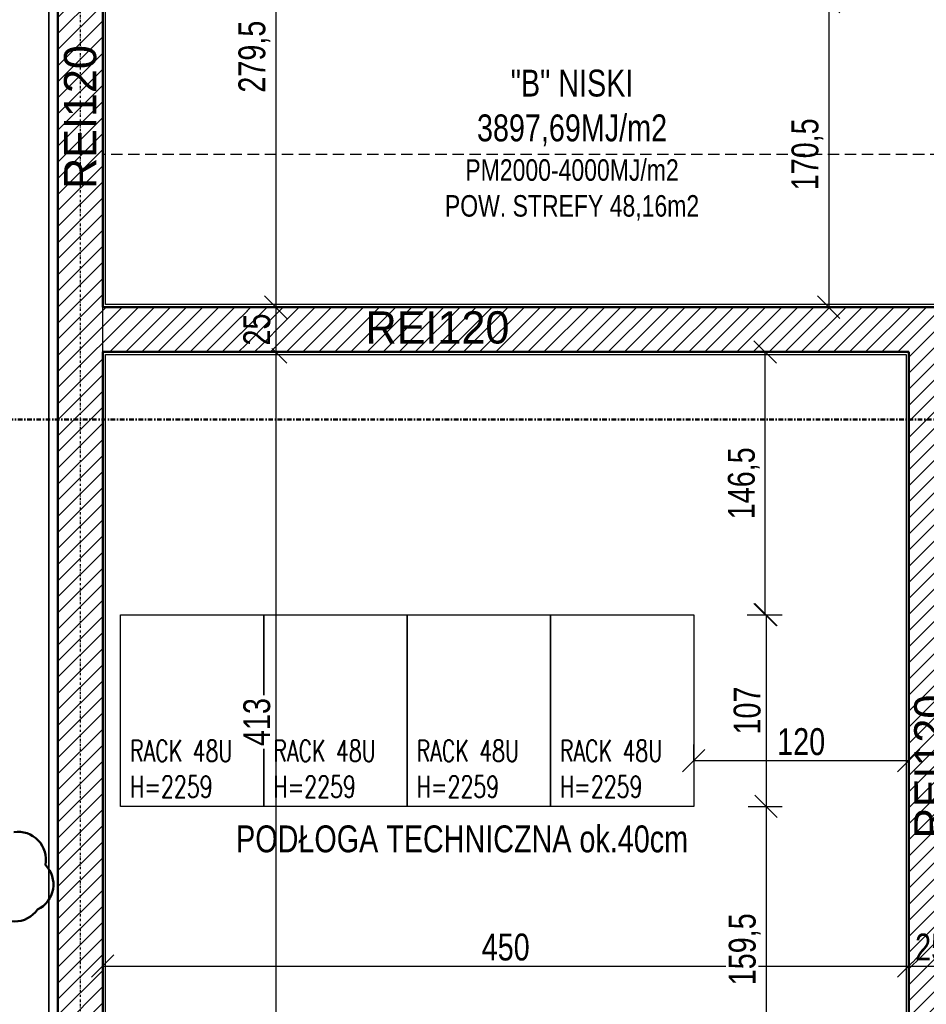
# Model space of a CAD drawing. Header units: centimetres. Extents: x 0 to 55409, y -2708 to 14680.
# Tile 64 of 215: x 31763 to 32269, y 5074 to 5623. Entities that reach past the tile are written whole.
import ezdxf
from ezdxf.enums import TextEntityAlignment as Align

# ---------------------------------------------------------------- set-up
doc = ezdxf.new("R2010")
doc.units = ezdxf.units.CM
doc.header["$LTSCALE"] = 0.01
doc.linetypes.add('DASHDOT', pattern=[25.4, 12.7, -6.35, 0, -6.35])
doc.linetypes.add('DASHED2', pattern=[9.525, 6.35, -3.175])
for name, color, linetype in [('A-Elewacje_wypełnienia', 7, 'Continuous'), ('A-OPISY', 70, 'Continuous'), ('A-Wyposażenie-G', 12, 'Continuous'), ('A_drzwi opis istniejące', 161, 'Continuous'), ('A_Ściany istniejące', 9, 'Continuous'), ('CKIZOLACJE', 2, 'Continuous'), ('CKSCIANY_POD', 7, 'Continuous'), ('CKSIATKA', 7, 'DASHDOT'), ('CKWYMIAR', 3, 'Continuous'), ('p.poz.', 240, 'Continuous'), ('PODKŁAD STAN ISTNIEJĄCY', 7, 'Continuous')]:
    doc.layers.add(name, color=color, linetype=linetype)
doc.layers.add('CKPOM_POWIERZ', color=1, linetype='Continuous', plot=False)
for name, color, linetype, lineweight in [('CKPRZEKROJ_OZN', 4, 'DASHDOT', 50), ('CKREWIZJA', 1, 'Continuous', 50), ('CKSCIANY_PRZEKR', 6, 'Continuous', 50)]:
    doc.layers.add(name, color=color, linetype=linetype, lineweight=lineweight)
doc.styles.add('RomanS', font='romans.shx', dxfattribs={"width": 0.8})
doc.styles.add('SIMPLEX', font='simplex.shx', dxfattribs={"width": 0.7, "height": 17})
doc.styles.get("Standard").update_dxf_attribs({"font": 'ic-simplex.shx', "width": 0.8})
doc.styles.add('WS_ARIAL', font='ReemKufi-Regular.ttf', dxfattribs={"height": 12})
doc.dimstyles.new('Kopia2 CADKON cm', dxfattribs={"dimscale": 5, "dimtxt": 3, "dimasz": 2.5, "dimexe": 1.8, "dimexo": 5, "dimgap": 0.6, "dimtad": 1, "dimrnd": 0.5, "dimtxsty": 'Standard', "dimblk1": 'OBLIQUE', "dimblk2": 'OBLIQUE', "dimsah": 1, "dimcen": 2.5, "dimadec": 1, "dimazin": 2, "dimtfac": 1, "dimtix": 1, "dimtmove": 2, "dimatfit": 3, "dimldrblk": 'OPEN30', "dimfxl": 2, "dimfxlon": 1, "dimtfill": 1, "dimtolj": 1, "dimarcsym": 0})

# ---------------------------------------------------------------- blocks, each defined once
blk = doc.blocks.new('A$7E87CE86256')
at = {"lineweight": -3}
blk.add_lwpolyline([(0, 107), (80, 107), (80, 0), (0, 0)], close=True, dxfattribs=at)
at = {"insert": (5.3, 37.05), "char_height": 12, "width": 85.1463, "attachment_point": 1, "style": 'RomanS'}
blk.add_mtext('{\\W0.7;RACK 48U\\PH=2259}', dxfattribs=at)
blk = doc.blocks.new('_OBLIQUE')
at = {"color": 0, "linetype": 'ByBlock'}
blk.add_line((-0.5, -0.5), (0.5, 0.5), dxfattribs=at)
blk = doc.blocks.new('*D311')
at = {"layer": 'CKWYMIAR', "color": 0, "lineweight": -2}
for p, q in [((32169.1, 5438.1), (32188.1, 5438.1)), ((32179.1, 5291.51), (32179.1, 5438.1)), ((32169.1, 5291.51), (32188.1, 5291.51))]:
    blk.add_line(p, q, dxfattribs=at)
at = {"layer": 'CKWYMIAR', "color": 0, "lineweight": -2, "xscale": 12.5, "yscale": 12.5, "zscale": 12.5}
for p, rotation in [((32179.1, 5438.1), 90), ((32179.1, 5291.51), 270)]:
    blk.add_blockref('_OBLIQUE', p, dxfattribs=dict(at, rotation=rotation))
at = {"layer": 'CKWYMIAR', "color": 0, "lineweight": -3, "insert": (32167.17, 5364.81), "char_height": 15, "attachment_point": 5, "rotation": 90, "bg_fill": 3, "box_fill_scale": 1.1, "bg_fill_color": 256, "bg_fill_true_color": 13158600, "bg_fill_transparency": 0}
blk.add_mtext('\\A1;146,5', dxfattribs=at)
blk = doc.blocks.new('_Open30')
at = {"color": 0, "linetype": 'ByBlock', "lineweight": -2}
for p, q in [((-1, 0.268), (0, 0)), ((0, 0), (-1, -0.268)), ((0, 0), (-1, 0))]:
    blk.add_line(p, q, dxfattribs=at)
blk = doc.blocks.new('*D312')
at = {"layer": 'CKWYMIAR', "color": 0, "lineweight": -2}
for p, q in [((32169.6, 5291.51), (32188.6, 5291.51)), ((32179.6, 5291.51), (32179.6, 5184.51)), ((32169.6, 5184.51), (32188.6, 5184.51))]:
    blk.add_line(p, q, dxfattribs=at)
at = {"layer": 'CKWYMIAR', "color": 0, "lineweight": -2, "xscale": 12.5, "yscale": 12.5, "zscale": 12.5}
for p, rotation in [((32179.6, 5291.51), 90), ((32179.6, 5184.51), 270)]:
    blk.add_blockref('_OBLIQUE', p, dxfattribs=dict(at, rotation=rotation))
at = {"layer": 'CKWYMIAR', "color": 0, "lineweight": -3, "insert": (32169.1, 5238.01), "char_height": 15, "attachment_point": 5, "rotation": 90, "bg_fill": 3, "box_fill_scale": 1.1, "bg_fill_color": 256, "bg_fill_true_color": 13158600, "bg_fill_transparency": 0}
blk.add_mtext('\\A1;107', dxfattribs=at)
blk = doc.blocks.new('*D313')
at = {"layer": 'CKWYMIAR', "color": 0, "lineweight": -2}
for p, q in [((32139.19, 5209.51), (32139.19, 5219.07)), ((32259.24, 5209.51), (32259.24, 5219.07)), ((32139.19, 5210.07), (32259.24, 5210.07))]:
    blk.add_line(p, q, dxfattribs=at)
at = {"layer": 'CKWYMIAR', "color": 0, "lineweight": -2, "xscale": 12.5, "yscale": 12.5, "zscale": 12.5, "rotation": 180}
blk.add_blockref('_OBLIQUE', (32139.19, 5210.07), dxfattribs=at)
at = {"layer": 'CKWYMIAR', "color": 0, "lineweight": -2, "xscale": 12.5, "yscale": 12.5, "zscale": 12.5}
blk.add_blockref('_OBLIQUE', (32259.24, 5210.07), dxfattribs=at)
at = {"layer": 'CKWYMIAR', "color": 0, "lineweight": -3, "insert": (32199.22, 5220.57), "char_height": 15, "attachment_point": 5, "bg_fill": 3, "box_fill_scale": 1.1, "bg_fill_color": 256, "bg_fill_true_color": 13158600, "bg_fill_transparency": 0}
blk.add_mtext('\\A1;120', dxfattribs=at)
blk = doc.blocks.new('*D315')
at = {"layer": 'CKWYMIAR', "color": 0, "lineweight": -2}
for p, q in [((32224.62, 5633.6), (32205.62, 5633.6)), ((32214.62, 5633.6), (32214.62, 5463.1)), ((32224.62, 5463.1), (32205.62, 5463.1))]:
    blk.add_line(p, q, dxfattribs=at)
at = {"layer": 'CKWYMIAR', "color": 0, "lineweight": -2, "xscale": 12.5, "yscale": 12.5, "zscale": 12.5}
for p, rotation in [((32214.62, 5633.6), 90), ((32214.62, 5463.1), 270)]:
    blk.add_blockref('_OBLIQUE', p, dxfattribs=dict(at, rotation=rotation))
at = {"layer": 'CKWYMIAR', "color": 0, "lineweight": -3, "insert": (32202.7, 5548.35), "char_height": 15, "attachment_point": 5, "rotation": 90, "bg_fill": 3, "box_fill_scale": 1.1, "bg_fill_color": 256, "bg_fill_true_color": 13158600, "bg_fill_transparency": 0}
blk.add_mtext('\\A1;170,5', dxfattribs=at)
blk = doc.blocks.new('*D316')
at = {"layer": 'CKWYMIAR', "color": 0, "lineweight": -2}
for p, q in [((31895.83, 5742.6), (31914.83, 5742.6)), ((31905.83, 5742.6), (31905.83, 5463.1)), ((31895.83, 5463.1), (31914.83, 5463.1))]:
    blk.add_line(p, q, dxfattribs=at)
at = {"layer": 'CKWYMIAR', "color": 0, "lineweight": -2, "xscale": 12.5, "yscale": 12.5, "zscale": 12.5}
for p, rotation in [((31905.83, 5742.6), 90), ((31905.83, 5463.1), 270)]:
    blk.add_blockref('_OBLIQUE', p, dxfattribs=dict(at, rotation=rotation))
at = {"layer": 'CKWYMIAR', "color": 0, "lineweight": -3, "insert": (31893.9, 5602.85), "char_height": 15, "attachment_point": 5, "rotation": 90, "bg_fill": 3, "box_fill_scale": 1.1, "bg_fill_color": 256, "bg_fill_true_color": 13158600, "bg_fill_transparency": 0}
blk.add_mtext('\\A1;279,5', dxfattribs=at)
blk = doc.blocks.new('*D317')
at = {"layer": 'CKWYMIAR', "color": 0, "lineweight": -2}
for p, q in [((31895.83, 5463.1), (31914.83, 5463.1)), ((31905.83, 5463.1), (31905.83, 5438.1)), ((31930.83, 5438.1), (31914.83, 5438.1))]:
    blk.add_line(p, q, dxfattribs=at)
at = {"layer": 'CKWYMIAR', "color": 0, "lineweight": -2, "xscale": 12.5, "yscale": 12.5, "zscale": 12.5}
for p, rotation in [((31905.83, 5463.1), 270), ((31905.83, 5438.1), 90)]:
    blk.add_blockref('_OBLIQUE', p, dxfattribs=dict(at, rotation=rotation))
at = {"layer": 'CKWYMIAR', "color": 0, "lineweight": -3, "insert": (31895.33, 5450.6), "char_height": 15, "attachment_point": 5, "rotation": 90, "bg_fill": 3, "box_fill_scale": 1.1, "bg_fill_color": 256, "bg_fill_true_color": 13158600, "bg_fill_transparency": 0}
blk.add_mtext('\\A1;25', dxfattribs=at)
blk = doc.blocks.new('*D318')
at = {"layer": 'CKWYMIAR', "color": 0, "lineweight": -2}
for p, q in [((31880.83, 5438.1), (31896.83, 5438.1)), ((31905.83, 5438.1), (31905.83, 5025.1)), ((31880.83, 5025.1), (31896.83, 5025.1))]:
    blk.add_line(p, q, dxfattribs=at)
at = {"layer": 'CKWYMIAR', "color": 0, "lineweight": -2, "xscale": 12.5, "yscale": 12.5, "zscale": 12.5}
for p, rotation in [((31905.83, 5438.1), 90), ((31905.83, 5025.1), 270)]:
    blk.add_blockref('_OBLIQUE', p, dxfattribs=dict(at, rotation=rotation))
at = {"layer": 'CKWYMIAR', "color": 0, "lineweight": -3, "insert": (31895.33, 5231.6), "char_height": 15, "attachment_point": 5, "rotation": 90, "bg_fill": 3, "box_fill_scale": 1.1, "bg_fill_color": 256, "bg_fill_true_color": 13158600, "bg_fill_transparency": 0}
blk.add_mtext('\\A1;413', dxfattribs=at)
blk = doc.blocks.new('*D323')
at = {"layer": 'CKWYMIAR', "color": 0, "lineweight": -2}
for p, q in [((31809.24, 5095.47), (32259.24, 5095.47)), ((31809.24, 5083.22), (31809.24, 5086.47)), ((32259.24, 5083.22), (32259.24, 5086.47))]:
    blk.add_line(p, q, dxfattribs=at)
at = {"layer": 'CKWYMIAR', "color": 0, "lineweight": -2, "xscale": 12.5, "yscale": 12.5, "zscale": 12.5, "rotation": 180}
blk.add_blockref('_OBLIQUE', (31809.24, 5095.47), dxfattribs=at)
at = {"layer": 'CKWYMIAR', "color": 0, "lineweight": -2, "xscale": 12.5, "yscale": 12.5, "zscale": 12.5}
blk.add_blockref('_OBLIQUE', (32259.24, 5095.47), dxfattribs=at)
at = {"layer": 'CKWYMIAR', "color": 0, "lineweight": -3, "insert": (32034.24, 5105.97), "char_height": 15, "attachment_point": 5, "bg_fill": 3, "box_fill_scale": 1.1, "bg_fill_color": 256, "bg_fill_true_color": 13158600, "bg_fill_transparency": 0}
blk.add_mtext('\\A1;450', dxfattribs=at)
blk = doc.blocks.new('*D324')
at = {"layer": 'CKWYMIAR', "color": 0, "lineweight": -2}
for p, q in [((32284.24, 5105.47), (32284.24, 5086.47)), ((32259.24, 5095.47), (32284.24, 5095.47)), ((32259.24, 5083.22), (32259.24, 5086.47))]:
    blk.add_line(p, q, dxfattribs=at)
at = {"layer": 'CKWYMIAR', "color": 0, "lineweight": -2, "xscale": 12.5, "yscale": 12.5, "zscale": 12.5}
blk.add_blockref('_OBLIQUE', (32259.24, 5095.47), dxfattribs=at)
at = {"layer": 'CKWYMIAR', "color": 0, "lineweight": -2, "xscale": 12.5, "yscale": 12.5, "zscale": 12.5, "rotation": 180}
blk.add_blockref('_OBLIQUE', (32284.24, 5095.47), dxfattribs=at)
at = {"layer": 'CKWYMIAR', "color": 0, "lineweight": -3, "insert": (32271.74, 5105.97), "char_height": 15, "attachment_point": 5, "bg_fill": 3, "box_fill_scale": 1.1, "bg_fill_color": 256, "bg_fill_true_color": 13158600, "bg_fill_transparency": 0}
blk.add_mtext('\\A1;25', dxfattribs=at)
blk = doc.blocks.new('A$7E8718815272C8')
at = {"layer": 'A_Ściany istniejące'}
blk.add_lwpolyline([(2225, -864), (2225, 10)], dxfattribs=at)
at = {"layer": 'CKPRZEKROJ_OZN', "ltscale": 20}
blk.add_line((3391.19, -362.2), (-203.22, -362.2), dxfattribs=at)
at = {"layer": 'A_drzwi opis istniejące', "style": 'SIMPLEX', "width": 0.8}
for tag, p in [('230', (1043.61, -607.59)), ('200', (1068.26, -607.78)), ('90', (1803.7, -1338.09)), ('200', (1828.36, -1338.28))]:
    blk.add_attdef(tag, text='', height=16, rotation=90, dxfattribs=at).set_placement(p, align=Align.CENTER)
for tag, p in [('80', (1900.82, -1184.7)), ('200', (1900.63, -1209.35))]:
    blk.add_attdef(tag, text='', height=16, dxfattribs=at).set_placement(p, align=Align.CENTER)
blk = doc.blocks.new('A$7E8A383135198')
at = {"layer": 'CKSIATKA', "ltscale": 10}
blk.add_line((2257.5, 268.18), (2257.5, -1847.53), dxfattribs=at)
blk = doc.blocks.new('*D513')
at = {"layer": 'CKWYMIAR', "color": 0, "lineweight": -2}
for p, q in [((32169.6, 5184.51), (32188.6, 5184.51)), ((32179.6, 5184.51), (32179.6, 5025.1)), ((32169.6, 5025.1), (32188.6, 5025.1))]:
    blk.add_line(p, q, dxfattribs=at)
at = {"layer": 'CKWYMIAR', "color": 0, "lineweight": -2, "xscale": 12.5, "yscale": 12.5, "zscale": 12.5}
for p, rotation in [((32179.6, 5184.51), 90), ((32179.6, 5025.1), 270)]:
    blk.add_blockref('_OBLIQUE', p, dxfattribs=dict(at, rotation=rotation))
at = {"layer": 'CKWYMIAR', "color": 0, "lineweight": -3, "insert": (32167.67, 5104.81), "char_height": 15, "attachment_point": 5, "rotation": 90, "bg_fill": 3, "box_fill_scale": 1.1, "bg_fill_color": 256, "bg_fill_true_color": 13158600, "bg_fill_transparency": 0}
blk.add_mtext('\\A1;159,5', dxfattribs=at)

msp = doc.modelspace()

# ---------------------------------------------------------------- linework, layer by layer
at = {"layer": 'CKPOM_POWIERZ'}
for points in [[(31779.169, 5787.604), (31779.236, 4413.104)], [(31789.236, 5787.604), (32721.236, 5787.604), (32721.236, 4558.252), (32309.236, 4558.252), (32309.236, 4398.252), (31784.236, 4398.252), (31784.236, 5787.604)]]:
    msp.add_lwpolyline(points, dxfattribs=at)
at = {"layer": 'CKREWIZJA'}
msp.add_lwpolyline([(31747.202, 5126.988, 0.5206), (31772.82, 5126.988, 0.5206), (31777.212, 5151.874, 0.5206), (31759.645, 5170.172, 0.5206)], format="xyb", dxfattribs=at)
at = {"layer": 'CKSCIANY_POD', "linetype": 'DASHED2', "ltscale": 10}
msp.add_lwpolyline([(32259.236, 4398.252), (31784.236, 4398.252), (31784.236, 5787.604), (32721.236, 5787.604), (32721.236, 4398.252), (32284.236, 4398.252)], dxfattribs=at)
at = {"layer": 'CKSCIANY_PRZEKR'}
for p, q in [((31784.236, 4398.252), (31784.236, 5787.604)), ((31809.236, 5463.104), (31809.236, 5742.604)), ((32284.236, 5463.104), (31809.236, 5463.104)), ((31809.236, 5025.104), (31809.236, 5438.104)), ((32259.236, 5025.104), (32259.236, 5438.104))]:
    msp.add_line(p, q, dxfattribs=at)

# ---------------------------------------------------------------- block references
at = {"layer": 'A-Wyposażenie-G', "lineweight": -3}
for p in [(31819.195, 5184.51), (31899.195, 5184.51), (31979.195, 5184.51), (32059.195, 5184.51)]:
    msp.add_blockref('A$7E87CE86256', p, dxfattribs=at)
at = {"layer": 'PODKŁAD STAN ISTNIEJĄCY'}
msp.add_blockref('A$7E8718815272C8', (29554.236, 5762.604), dxfattribs=at)

# ---------------------------------------------------------------- texts
at = {"layer": 'A-OPISY', "lineweight": 5, "insert": (31883.721, 5173.924), "char_height": 20, "width": 1020.18835, "attachment_point": 1, "style": 'RomanS'}
msp.add_mtext('{\\F.shx.shx.shx.shx.shx.shx.shx.shx.shx.shx.shx.shx.shx.shx.shx.shx;\\H0.75x;PODŁOGA TECHNICZNA ok.40cm}', dxfattribs=at)
at = {"layer": 'p.poz.', "color": 1, "true_color": 0xff1a1a, "style": 'WS_ARIAL'}
for rotation, p in [(90.06719, (31805.695, 5529.028)), (0.06719, (31956.019, 5442.701))]:
    msp.add_text('REI120', height=18, rotation=rotation, dxfattribs=at).set_placement(p)
at = {"layer": 'p.poz.', "insert": (31924.005, 5595.614), "char_height": 12, "width": 294.53711, "attachment_point": 1, "style": 'RomanS'}
msp.add_mtext('\\pxi-3,l3,qc,t3;{\\F.shx.shx.shx.shx.shx.shx.shx;\\H1.25x;"B" NISKI\\P\\pxi-3,l3,qc,t3;3897,69MJ/m2\\P\\pxi-3,l3,qc,t3;\\Fic-simplex.shx;\\H0.8x;PM2000-4000MJ/m2 \\P\\pxi-3,l3,qc,t3;POW.^ISTREFY 48,16m2\\P\\pxi-3,l3,qc,t3;}', dxfattribs=at)

# ---------------------------------------------------------------- next in the draw order: dimensions: what is measured, and where the dimension line sits
at = {"layer": 'CKWYMIAR', "lineweight": -3}
dim = msp.add_aligned_dim(p1=(32139.195, 5291.51), p2=(32139.195, 5438.104), distance=-39.904, dimstyle='Kopia2 CADKON cm', override={"dimtxt": 3, "dimfxl": 2, "dimfxlon": 1, "dimtfill": 1, "dimtfillclr": 0}, dxfattribs=at)
dim.commit()
dim.dimension.update_dxf_attribs({"geometry": '*D311', "text_midpoint": (32167.174, 5364.807)})

# ---------------------------------------------------------------- next in the draw order: linework, layer by layer
at = {"layer": 'CKSCIANY_PRZEKR'}
msp.add_line((32259.236, 5438.104), (31809.236, 5438.104), dxfattribs=at)

# ---------------------------------------------------------------- next in the draw order: dimensions: what is measured, and where the dimension line sits
at = {"layer": 'CKWYMIAR', "lineweight": -3}
dim = msp.add_aligned_dim(p1=(32139.195, 5291.51), p2=(32139.195, 5184.51), distance=40.404, dimstyle='Kopia2 CADKON cm', override={"dimtxt": 3, "dimfxl": 2, "dimfxlon": 1, "dimtfill": 1, "dimtfillclr": 0}, dxfattribs=at)
dim.commit()
dim.dimension.update_dxf_attribs({"geometry": '*D312', "text_midpoint": (32169.099, 5238.01)})

# ---------------------------------------------------------------- next in the draw order: dimensions: what is measured, and where the dimension line sits
dim = msp.add_linear_dim(base=(32284.236, 5095.472), p1=(32259.236, 5108.219), p2=(32284.236, 5463.104), dimstyle='Kopia2 CADKON cm', override={"dimtxt": 3, "dimfxl": 2, "dimfxlon": 1, "dimtfill": 1, "dimtfillclr": 0}, dxfattribs=at)
dim.commit()
dim.dimension.update_dxf_attribs({"geometry": '*D324', "text_midpoint": (32271.736, 5105.972)})

# ---------------------------------------------------------------- next in the draw order: dimensions: what is measured, and where the dimension line sits
dim = msp.add_linear_dim(base=(32214.624, 5463.104), p1=(32256.702, 5633.604), p2=(32284.236, 5463.104), angle=90, dimstyle='Kopia2 CADKON cm', override={"dimtxt": 3, "dimfxl": 2, "dimfxlon": 1, "dimtfill": 1, "dimtfillclr": 0}, dxfattribs=at)
dim.commit()
dim.dimension.update_dxf_attribs({"geometry": '*D315', "text_midpoint": (32202.699, 5548.354)})
for base, p1, p2, picture, middle in [((32259.236, 5210.071), (32139.195, 5184.51), (32259.236, 5184.51), '*D313', (32199.216, 5220.571)), ((32259.236, 5095.472), (31809.236, 5108.219), (32259.236, 5108.219), '*D323', (32034.236, 5105.972))]:
    dim = msp.add_linear_dim(base=base, p1=p1, p2=p2, dimstyle='Kopia2 CADKON cm', override={"dimtxt": 3, "dimfxl": 2, "dimfxlon": 1, "dimtfill": 1, "dimtfillclr": 0}, dxfattribs=at)
    dim.commit()
    dim.dimension.update_dxf_attribs({"geometry": picture, "text_midpoint": middle})

# ---------------------------------------------------------------- next in the draw order: texts
at = {"layer": 'p.poz.', "color": 1, "true_color": 0xff1a1a, "style": 'WS_ARIAL'}
msp.add_text('REI120', height=18, rotation=90.06719, dxfattribs=at).set_placement((32280.385, 5166.641))

# ---------------------------------------------------------------- next in the draw order: dimensions: what is measured, and where the dimension line sits
at = {"layer": 'CKWYMIAR', "lineweight": -3}
dim = msp.add_linear_dim(base=(31905.828, 5025.104), p1=(31905.828, 5438.104), p2=(31905.828, 5025.104), angle=90, dimstyle='Kopia2 CADKON cm', override={"dimtxt": 3, "dimfxl": 2, "dimfxlon": 1, "dimtfill": 1, "dimtfillclr": 0}, dxfattribs=at)
dim.commit()
dim.dimension.update_dxf_attribs({"geometry": '*D318', "text_midpoint": (31895.328, 5231.604)})

# ---------------------------------------------------------------- next in the draw order: dimensions: what is measured, and where the dimension line sits
dim = msp.add_linear_dim(base=(31905.828, 5438.104), p1=(31809.236, 5463.104), p2=(31905.828, 5438.104), angle=90, dimstyle='Kopia2 CADKON cm', override={"dimtxt": 3, "dimfxl": 2, "dimfxlon": 1, "dimtfill": 1, "dimtfillclr": 0}, dxfattribs=at)
dim.commit()
dim.dimension.update_dxf_attribs({"geometry": '*D317', "text_midpoint": (31895.328, 5450.604)})

# ---------------------------------------------------------------- next in the draw order: linework, layer by layer
at = {"layer": 'CKPOM_POWIERZ'}
msp.add_lwpolyline([(31810.736, 5436.604), (32257.736, 5436.604), (32257.736, 5026.604), (31810.736, 5026.604)], close=True, dxfattribs=at)
at = {"layer": 'p.poz.'}
msp.add_lwpolyline([(31809.236, 4443.252), (31809.236, 5438.104), (32259.236, 5438.104), (32259.236, 4916.252), (32676.236, 4916.252), (32676.236, 4603.252), (32259.236, 4603.252), (32259.236, 4443.252), (31809.236, 4443.252)], dxfattribs=at)

# ---------------------------------------------------------------- next in the draw order: dimensions: what is measured, and where the dimension line sits
at = {"layer": 'CKWYMIAR', "lineweight": -3}
dim = msp.add_linear_dim(base=(31905.828, 5463.104), p1=(31809.236, 5742.604), p2=(31809.236, 5463.104), angle=90, dimstyle='Kopia2 CADKON cm', override={"dimtxt": 3, "dimfxl": 2, "dimfxlon": 1, "dimtfill": 1, "dimtfillclr": 0}, dxfattribs=at)
dim.commit()
dim.dimension.update_dxf_attribs({"geometry": '*D316', "text_midpoint": (31893.903, 5602.854)})

# ---------------------------------------------------------------- next in the draw order: linework, layer by layer
at = {"layer": 'CKIZOLACJE'}
msp.add_lwpolyline([(32259.236, 4916.252), (32259.236, 5438.104), (31809.236, 5438.104), (31809.236, 5742.604), (32676.236, 5742.604), (32676.236, 4916.252), (32259.236, 4916.252)], dxfattribs=at)
at = {"layer": 'CKPOM_POWIERZ'}
msp.add_lwpolyline([(32285.736, 5464.604), (31810.736, 5464.604), (31810.736, 5741.104), (32674.736, 5741.104), (32674.736, 4942.752), (32285.736, 4942.752)], close=True, dxfattribs=at)
at = {"layer": 'p.poz.', "linetype": 'DASHED2', "lineweight": 25, "ltscale": 100}
msp.add_lwpolyline([(32259.236, 4505.752), (32190.218, 4505.208), (32190.218, 4653.252), (32363.236, 4653.252), (32363.236, 5548.354), (31809.236, 5548.354)], dxfattribs=at)

# ---------------------------------------------------------------- next in the draw order: block references
at = {"layer": 'CKIZOLACJE'}
msp.add_blockref('A$7E8A383135198', (29539.236, 5777.537), dxfattribs=at)

# ---------------------------------------------------------------- next in the draw order: dimensions: what is measured, and where the dimension line sits
at = {"layer": 'CKWYMIAR', "lineweight": -3}
dim = msp.add_aligned_dim(p1=(32139.195, 5184.51), p2=(32139.195, 5025.104), distance=40.404, dimstyle='Kopia2 CADKON cm', override={"dimtxt": 3, "dimfxl": 2, "dimfxlon": 1, "dimtfill": 1, "dimtfillclr": 0}, dxfattribs=at)
dim.commit()
dim.dimension.update_dxf_attribs({"geometry": '*D513', "text_midpoint": (32167.674, 5104.807)})

# ---------------------------------------------------------------- next in the draw order: hatches: boundary and pattern name
at = {"layer": 'A-Elewacje_wypełnienia', "lineweight": 5}
h = msp.add_hatch(dxfattribs=at)
h.set_pattern_fill('ANSI31', color=256, scale=2, style=0)
h.paths.add_polyline_path([(31784.236, 5767.604), (31784.236, 4418.252), (31809.236, 4418.252), (31986.236, 4418.252), (32284.236, 4418.252), (32284.236, 4453.252), (32259.236, 4453.252), (32259.236, 4443.252), (32209.236, 4443.252), (32209.236, 4443.252), (32159.236, 4443.252), (32159.236, 4443.252), (31809.236, 4443.252), (31809.236, 4711.252), (31809.236, 4723.252), (31809.236, 5013.104), (32129.236, 5013.104), (32129.236, 5025.104), (31809.236, 5025.104), (31809.236, 5438.104), (31809.236, 5463.104), (31809.236, 5742.604), (32676.236, 5742.604), (32676.236, 4578.252), (32701.236, 4578.252), (32701.236, 4603.252), (32701.236, 5767.604)])
h.paths.add_polyline_path([(31809.236, 5463.104), (31809.236, 5438.104), (32259.236, 5438.104), (32259.236, 5025.104), (32229.236, 5025.104), (32229.236, 5013.104), (32259.236, 5013.104), (32259.236, 4723.252), (32229.236, 4723.252), (32229.236, 4711.252), (32259.236, 4711.252), (32259.236, 4703.252), (32284.236, 4703.252), (32284.236, 4916.252), (32294.236, 4916.252), (32294.236, 4941.252), (32284.236, 4941.252), (32284.236, 5463.104)])
h.paths.add_polyline_path([(32031.236, 4711.252), (32129.236, 4711.252), (32129.236, 4723.252), (31809.236, 4723.252), (31809.236, 4711.252)])
h.paths.add_polyline_path([(32394.236, 4916.252), (32676.236, 4916.252), (32676.236, 4941.252), (32394.236, 4941.252)])
h.paths.add_polyline_path([(32031.236, 4543.252), (32031.236, 4711.252), (32019.236, 4711.252), (32019.236, 4543.252)])

doc.saveas('drawing.dxf')
